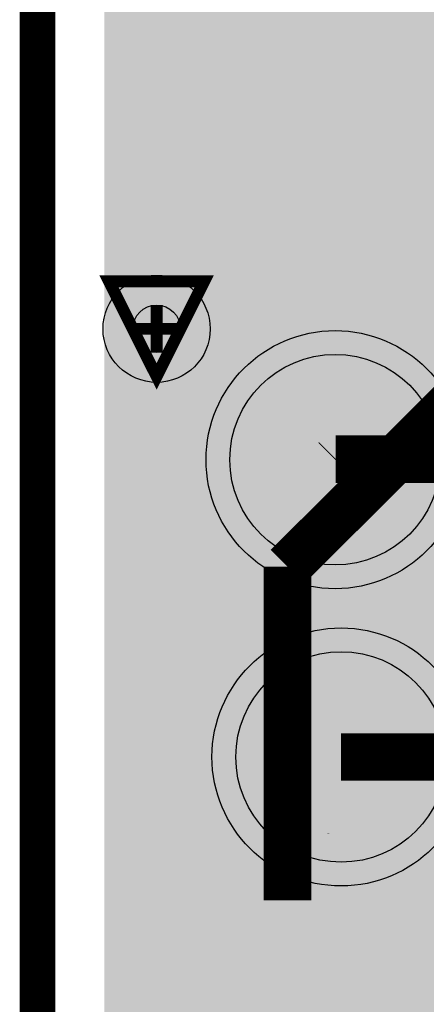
# Model space of a CAD drawing. Extents: x -0.05 to 0.95, y -0.15 to 2.1.
# Tile 123 of 188: x -0.053 to 0.0153, y 1.4684 to 1.634. Entities that reach past the tile are written whole.
import ezdxf

# ---------------------------------------------------------------- set-up
doc = ezdxf.new("R2010")
doc.units = 0
doc.layers.get('0').update_dxf_attribs({"linetype": 'CONTINUOUS'})
for name, color, linetype in [('LTE_IOT_23_CLICK_V101A_G1', 7, 'CONTINUOUS'), ('LTE_IOT_23_CLICK_V101A_G2', 6, 'CONTINUOUS'), ('LTE_IOT_23_CLICK_V101A_GBL', 1, 'CONTINUOUS'), ('LTE_IOT_23_CLICK_V101A_GBS', 5, 'CONTINUOUS'), ('LTE_IOT_23_CLICK_V101A_GD1', 10, 'CONTINUOUS'), ('LTE_IOT_23_CLICK_V101A_GG1', 14, 'CONTINUOUS'), ('LTE_IOT_23_CLICK_V101A_GKO', 9, 'CONTINUOUS'), ('LTE_IOT_23_CLICK_V101A_GTL', 12, 'CONTINUOUS'), ('LTE_IOT_23_CLICK_V101A_GTP', 13, 'CONTINUOUS'), ('LTE_IOT_23_CLICK_V101A_GTS', 8, 'CONTINUOUS'), ('LTE_IOT_23_CLICK_V101A_TXT', 15, 'CONTINUOUS')]:
    doc.layers.add(name, color=color, linetype=linetype)

# ---------------------------------------------------------------- blocks, each defined once
blk = doc.blocks.new('ROUND_6')
blk.add_circle((0, 0), 0.009)
blk = doc.blocks.new('ROUND_14')
blk.add_circle((0, 0), 0.0177)
blk = doc.blocks.new('ROUND_69')
blk.add_circle((0, 0), 0.0217)
blk = doc.blocks.new('CUSTOM_12')
for points in [[(-0.00935, 0.00977), (-0.00914, 0.01022), (0.00946, 0.00977), (0.00901, 0.01022)], [(-0.00914, 0.01022), (-0.00822, 0.01085), (0.00901, 0.01022), (0.00838, 0.01085)], [(-0.00822, 0.01085), (-0.00788, 0.01108), (0.00838, 0.01085), (0.00753, 0.01108)], [(-0.00788, 0.01108), (-0.00636, 0.0112), (0.00753, 0.01108), (0.0071, 0.0112)], [(0.00636, 0.0112), (0.00691, 0.01125), (0.0071, 0.0112), (0.00691, 0.01125)], [(-0.00985, 0.0083), (-0.0098, 0.00885), (0.00985, 0.0083), (0.0097, 0.00885)], [(-0.00985, 0.00825), (-0.00985, 0.0083), (0.00985, 0.00825), (0.00985, 0.0083)], [(-0.0098, 0.00885), (-0.00935, 0.00977), (0.0097, 0.00885), (0.00946, 0.00977)], [(-0.00985, -0.00825), (-0.00985, 0.00825), (0.00985, -0.00825), (0.00985, 0.00825)], [(-0.00985, -0.0083), (-0.00985, -0.00825), (0.00985, -0.0083), (0.00985, -0.00825)], [(-0.0097, -0.00885), (-0.00985, -0.0083), (0.0098, -0.00885), (0.00985, -0.0083)], [(-0.00946, -0.00977), (-0.0097, -0.00885), (0.00935, -0.00977), (0.0098, -0.00885)], [(-0.00901, -0.01022), (-0.00946, -0.00977), (0.00914, -0.01022), (0.00935, -0.00977)], [(-0.00838, -0.01085), (-0.00901, -0.01022), (0.00822, -0.01085), (0.00914, -0.01022)], [(-0.00753, -0.01108), (-0.00838, -0.01085), (0.00788, -0.01108), (0.00822, -0.01085)], [(-0.0071, -0.0112), (-0.00753, -0.01108), (0.00636, -0.0112), (0.00788, -0.01108)], [(-0.00691, -0.01125), (-0.0071, -0.0112), (-0.00691, -0.01125), (-0.00636, -0.0112)]]:
    blk.add_solid(points)
blk = doc.blocks.new('CUSTOM_67')
for points in [[(-0.01052, 0.01422), (-0.00841, 0.01508), (0.01054, 0.01422), (0.00839, 0.01508)], [(-0.00841, 0.01508), (-0.00819, 0.01509), (0.00839, 0.01508), (0.00836, 0.01509)], [(-0.00819, 0.01509), (-0.00607, 0.0152), (0.00836, 0.01509), (0.00607, 0.0152)], [(-0.01229, 0.01267), (-0.01059, 0.01419), (0.01231, 0.01267), (0.01057, 0.01419)], [(-0.01059, 0.01419), (-0.01052, 0.01422), (0.01057, 0.01419), (0.01054, 0.01422)], [(-0.01344, 0.01062), (-0.01234, 0.01263), (0.01345, 0.01062), (0.01233, 0.01263)], [(-0.01234, 0.01263), (-0.01229, 0.01267), (0.01233, 0.01263), (0.01231, 0.01267)], [(-0.01385, 0.0083), (-0.01347, 0.01057), (0.01385, 0.0083), (0.01346, 0.01057)], [(-0.01347, 0.01057), (-0.01344, 0.01062), (0.01346, 0.01057), (0.01345, 0.01062)], [(-0.01385, 0.00825), (-0.01385, 0.0083), (0.01385, 0.00825), (0.01385, 0.0083)], [(-0.01385, -0.00825), (-0.01385, 0.00825), (0.01385, -0.00825), (0.01385, 0.00825)], [(-0.01385, -0.0083), (-0.01385, -0.00825), (0.01385, -0.0083), (0.01385, -0.00825)], [(-0.01346, -0.01057), (-0.01385, -0.0083), (0.01347, -0.01057), (0.01385, -0.0083)], [(-0.01345, -0.01062), (-0.01346, -0.01057), (0.01344, -0.01062), (0.01347, -0.01057)], [(-0.01233, -0.01263), (-0.01345, -0.01062), (0.01234, -0.01263), (0.01344, -0.01062)], [(-0.01231, -0.01267), (-0.01233, -0.01263), (0.01229, -0.01267), (0.01234, -0.01263)], [(-0.01057, -0.01419), (-0.01231, -0.01267), (0.01059, -0.01419), (0.01229, -0.01267)], [(-0.01054, -0.01422), (-0.01057, -0.01419), (0.01052, -0.01422), (0.01059, -0.01419)], [(-0.00839, -0.01508), (-0.01054, -0.01422), (0.00841, -0.01508), (0.01052, -0.01422)], [(-0.00836, -0.01509), (-0.00839, -0.01508), (0.00819, -0.01509), (0.00841, -0.01508)], [(-0.00607, -0.0152), (-0.00836, -0.01509), (0.00607, -0.0152), (0.00819, -0.01509)]]:
    blk.add_solid(points)
blk = doc.blocks.new('ROUND_3')
blk.add_circle((0, 0), 0.004)

msp = doc.modelspace()

# ---------------------------------------------------------------- linework, layer by layer
at = {"layer": 'LTE_IOT_23_CLICK_V101A_G1'}
for points in [[(-0.0388, 1.5763), (-0.0388, 1.8663), (0.9388, 1.5763), (0.9388, 1.8663)], [(-0.0388, 1.575), (-0.0388, 1.5763), (0.1494, 1.575), (0.156, 1.5763)], [(-0.0388, 1.5713), (-0.0388, 1.575), (0.1437, 1.5713), (0.1494, 1.575)], [(-0.0388, 1.5656), (-0.0388, 1.5713), (0.14, 1.5656), (0.1437, 1.5713)], [(-0.0388, 1.559), (-0.0388, 1.5656), (0.1387, 1.559), (0.14, 1.5656)], [(-0.0388, 1.5524), (-0.0388, 1.559), (0.14, 1.5524), (0.1387, 1.559)], [(-0.0388, 1.5467), (-0.0388, 1.5524), (0.1437, 1.5467), (0.14, 1.5524)], [(-0.0388, 1.543), (-0.0388, 1.5467), (0.1494, 1.543), (0.1437, 1.5467)], [(-0.0388, 1.5417), (-0.0388, 1.543), (0.156, 1.5417), (0.1494, 1.543)], [(-0.0388, 1.5412), (-0.0388, 1.5417), (0.2135, 1.5412), (0.21384, 1.5417)], [(-0.0388, 1.5345), (-0.0388, 1.5412), (0.2122, 1.5345), (0.2135, 1.5412)], [(-0.0388, 1.5279), (-0.0388, 1.5345), (0.2135, 1.5279), (0.2122, 1.5345)], [(-0.0388, 1.5223), (-0.0388, 1.5279), (0.2173, 1.5223), (0.2135, 1.5279)], [(-0.0388, 1.5185), (-0.0388, 1.5223), (0.2229, 1.5185), (0.2173, 1.5223)], [(-0.0388, 1.5172), (-0.0388, 1.5185), (0.2295, 1.5172), (0.2229, 1.5185)], [(-0.0388, 1.5145), (-0.0388, 1.5172), (0.4852, 1.5145), (0.48698, 1.5172)], [(-0.0388, 1.5078), (-0.0388, 1.5145), (0.4838, 1.5078), (0.4852, 1.5145)], [(-0.0388, 1.5012), (-0.0388, 1.5078), (0.4852, 1.5012), (0.4838, 1.5078)], [(-0.0388, 1.4956), (-0.0388, 1.5012), (0.4889, 1.4956), (0.4852, 1.5012)], [(-0.0388, 1.4918), (-0.0388, 1.4956), (0.4945, 1.4918), (0.4889, 1.4956)], [(-0.0388, 1.4905), (-0.0388, 1.4918), (0.5012, 1.4905), (0.4945, 1.4918)], [(-0.0388, 1.4895), (-0.0388, 1.4905), (0.5948, 1.4895), (0.59461, 1.4905)], [(-0.0388, 1.4839), (-0.0388, 1.4895), (0.5986, 1.4839), (0.5948, 1.4895)], [(-0.0388, 1.4823), (-0.0388, 1.4839), (0.601, 1.4823), (0.5986, 1.4839)], [(-0.0388, 1.4772), (-0.0388, 1.4823), (0.6036, 1.4772), (0.601, 1.4823)], [(-0.0388, 1.4706), (-0.0388, 1.4772), (0.6022, 1.4706), (0.6036, 1.4772)], [(-0.0388, 1.4639), (-0.0388, 1.4706), (0.6036, 1.4639), (0.6022, 1.4706)]]:
    msp.add_solid(points, dxfattribs=at)
at = {"layer": 'LTE_IOT_23_CLICK_V101A_G2'}
for points in [[(-0.0388, 1.6082), (-0.0388, 1.8663), (0.9388, 1.6082), (0.9388, 1.8663)], [(-0.0388, 1.6073), (-0.0388, 1.6082), (0.4641, 1.6073), (0.4688, 1.6082)], [(-0.0388, 1.6047), (-0.0388, 1.6073), (0.4601, 1.6047), (0.4641, 1.6073)], [(-0.0388, 1.5763), (-0.0388, 1.6047), (0.43178, 1.5763), (0.4601, 1.6047)], [(-0.0388, 1.575), (-0.0388, 1.5763), (0.1494, 1.575), (0.156, 1.5763)], [(-0.0388, 1.5713), (-0.0388, 1.575), (0.1437, 1.5713), (0.1494, 1.575)], [(-0.0388, 1.5656), (-0.0388, 1.5713), (0.14, 1.5656), (0.1437, 1.5713)], [(-0.0388, 1.559), (-0.0388, 1.5656), (0.1387, 1.559), (0.14, 1.5656)], [(-0.0388, 1.5524), (-0.0388, 1.559), (0.14, 1.5524), (0.1387, 1.559)], [(-0.0388, 1.5467), (-0.0388, 1.5524), (0.1437, 1.5467), (0.14, 1.5524)], [(-0.0388, 1.543), (-0.0388, 1.5467), (0.1494, 1.543), (0.1437, 1.5467)], [(-0.0388, 1.5417), (-0.0388, 1.543), (0.156, 1.5417), (0.1494, 1.543)], [(-0.0388, 1.5412), (-0.0388, 1.5417), (0.2135, 1.5412), (0.21384, 1.5417)], [(-0.0388, 1.5345), (-0.0388, 1.5412), (0.2122, 1.5345), (0.2135, 1.5412)], [(-0.0388, 1.5279), (-0.0388, 1.5345), (0.2135, 1.5279), (0.2122, 1.5345)], [(-0.0388, 1.5223), (-0.0388, 1.5279), (0.2173, 1.5223), (0.2135, 1.5279)], [(-0.0388, 1.5185), (-0.0388, 1.5223), (0.2229, 1.5185), (0.2173, 1.5223)], [(-0.0388, 1.5172), (-0.0388, 1.5185), (0.2295, 1.5172), (0.2229, 1.5185)], [(-0.0388, 1.456), (-0.0388, 1.5172), (0.2243, 1.456), (0.2855, 1.5172)]]:
    msp.add_solid(points, dxfattribs=at)
at = {"layer": 'LTE_IOT_23_CLICK_V101A_GBL', "const_width": 0.008}
for points in [[(0, 1.56), (0.0001, 1.5601)], [(0.0001, 1.5601), (0.156, 1.5601)], [(0.001, 1.51), (0.075, 1.51)]]:
    msp.add_lwpolyline(points, dxfattribs=at)
at = {"layer": 'LTE_IOT_23_CLICK_V101A_GBL'}
for points in [[(-0.0388, 1.5859), (-0.0388, 1.8663), (0.9388, 1.5859), (0.9388, 1.8663)], [(-0.0388, 1.5851), (-0.0388, 1.5859), (-0.0067, 1.5851), (0, 1.5859)], [(-0.0388, 1.5825), (-0.0388, 1.5851), (-0.013, 1.5825), (-0.0067, 1.5851)], [(0.0067, 1.5851), (0, 1.5859), (0.9388, 1.5851), (0.9388, 1.5859)], [(0.013, 1.5825), (0.0067, 1.5851), (0.9388, 1.5825), (0.9388, 1.5851)], [(-0.0388, 1.5783), (-0.0388, 1.5825), (-0.0183, 1.5783), (-0.013, 1.5825)], [(0.0183, 1.5783), (0.013, 1.5825), (0.9388, 1.5783), (0.9388, 1.5825)], [(-0.0388, 1.573), (-0.0388, 1.5783), (-0.0225, 1.573), (-0.0183, 1.5783)], [(-0.0388, 1.5667), (-0.0388, 1.573), (-0.0251, 1.5667), (-0.0225, 1.573)], [(-0.0388, 1.56), (-0.0388, 1.5667), (-0.0259, 1.56), (-0.0251, 1.5667)], [(-0.0388, 1.5533), (-0.0388, 1.56), (-0.0251, 1.5533), (-0.0259, 1.56)], [(-0.0388, 1.547), (-0.0388, 1.5533), (-0.0225, 1.547), (-0.0251, 1.5533)], [(-0.0388, 1.5417), (-0.0388, 1.547), (-0.0183, 1.5417), (-0.0225, 1.547)], [(-0.0388, 1.5375), (-0.0388, 1.5417), (-0.013, 1.5375), (-0.0183, 1.5417)], [(0.0136, 1.538), (0.01767, 1.5412), (0.21288, 1.538), (0.2135, 1.5412)], [(-0.0388, 1.5347), (-0.0388, 1.5375), (-0.0124, 1.5347), (-0.0129, 1.5375)], [(-0.0388, 1.5375), (-0.0388, 1.5375), (-0.0129, 1.5375), (-0.013, 1.5375)], [(0.0134, 1.5353), (0.0136, 1.538), (0.21236, 1.5353), (0.21288, 1.538)], [(0.01354, 1.5345), (0.0134, 1.5353), (0.2122, 1.5345), (0.21236, 1.5353)], [(-0.0388, 1.532), (-0.0388, 1.5347), (-0.0126, 1.532), (-0.0124, 1.5347)], [(0.0139, 1.5325), (0.01354, 1.5345), (0.21259, 1.5325), (0.2122, 1.5345)], [(-0.0388, 1.5283), (-0.0388, 1.532), (-0.0173, 1.5283), (-0.0126, 1.532)], [(0.0193, 1.5283), (0.014, 1.5325), (0.21342, 1.5283), (0.21259, 1.5325)], [(-0.0388, 1.523), (-0.0388, 1.5283), (-0.0215, 1.523), (-0.0173, 1.5283)], [(-0.0388, 1.5167), (-0.0388, 1.523), (-0.0241, 1.5167), (-0.0215, 1.523)], [(-0.0388, 1.51), (-0.0388, 1.5167), (-0.0249, 1.51), (-0.0241, 1.5167)], [(-0.0388, 1.5033), (-0.0388, 1.51), (-0.0241, 1.5033), (-0.0249, 1.51)], [(-0.0388, 1.497), (-0.0388, 1.5033), (-0.0215, 1.497), (-0.0241, 1.5033)], [(-0.0388, 1.4917), (-0.0388, 1.497), (-0.0173, 1.4917), (-0.0215, 1.497)], [(-0.0388, 1.4875), (-0.0388, 1.4917), (-0.012, 1.4875), (-0.0173, 1.4917)], [(0.014, 1.4875), (0.0193, 1.4917), (0.08014, 1.4875), (0.07596, 1.4917)], [(-0.0388, 1.4849), (-0.0388, 1.4875), (-0.0057, 1.4849), (-0.012, 1.4875)], [(0.0077, 1.4849), (0.014, 1.4875), (0.08272, 1.4849), (0.08014, 1.4875)], [(-0.0388, 1.4841), (-0.0388, 1.4849), (0.001, 1.4841), (-0.0057, 1.4849)], [(-0.0388, 1.4813), (-0.0388, 1.4841), (0.0863, 1.4813), (0.08352, 1.4841)], [(0.001, 1.4841), (0.0077, 1.4849), (0.08352, 1.4841), (0.08272, 1.4849)], [(-0.0388, 1.4787), (-0.0388, 1.4813), (0.0903, 1.4787), (0.0863, 1.4813)], [(-0.0388, 1.4778), (-0.0388, 1.4787), (0.095, 1.4778), (0.0903, 1.4787)], [(-0.0388, 1.4772), (-0.0388, 1.4778), (0.6036, 1.4772), (0.60329, 1.4778)], [(-0.0388, 1.4706), (-0.0388, 1.4772), (0.6022, 1.4706), (0.6036, 1.4772)], [(-0.0388, 1.4639), (-0.0388, 1.4706), (0.6036, 1.4639), (0.6022, 1.4706)]]:
    msp.add_solid(points, dxfattribs=at)
at = {"layer": 'LTE_IOT_23_CLICK_V101A_GD1', "const_width": 0.002}
msp.add_lwpolyline([(-0.03, 1.574), (-0.038, 1.59), (-0.022, 1.59), (-0.03, 1.574)], dxfattribs=at)
at = {"layer": 'LTE_IOT_23_CLICK_V101A_GG1', "const_width": 0.002}
for points in [[(-0.03, 1.578), (-0.03, 1.586)], [(-0.034, 1.582), (-0.026, 1.582)]]:
    msp.add_lwpolyline(points, dxfattribs=at)
at = {"layer": 'LTE_IOT_23_CLICK_V101A_GKO', "const_width": 0.006}
msp.add_lwpolyline([(-0.05, -0.15), (-0.05, 2.01)], dxfattribs=at)
at = {"layer": 'LTE_IOT_23_CLICK_V101A_GTL', "const_width": 0.008}
for points in [[(-0.008, 1.542), (0.0357, 1.5857)], [(-0.008, 1.4859), (-0.008, 1.542)]]:
    msp.add_lwpolyline(points, dxfattribs=at)
at = {"layer": 'LTE_IOT_23_CLICK_V101A_GTL'}
for points in [[(-0.0388, 1.6195), (-0.0388, 1.6345), (0.3017, 1.6195), (0.2938, 1.6345)], [(-0.0388, 1.6189), (-0.0388, 1.6195), (0.3024, 1.6189), (0.3017, 1.6195)], [(-0.0388, 1.6173), (-0.0388, 1.6189), (0.3035, 1.6173), (0.3024, 1.6189)], [(-0.0388, 1.6156), (-0.0388, 1.6173), (0.3042, 1.6156), (0.3035, 1.6173)], [(-0.0388, 1.6137), (-0.0388, 1.6156), (0.3045, 1.6137), (0.3042, 1.6156)], [(-0.0388, 1.6106), (-0.0388, 1.6137), (0.3045, 1.6106), (0.3045, 1.6137)], [(-0.0388, 1.6034), (-0.0388, 1.6106), (0.3067, 1.6034), (0.3045, 1.6106)], [(-0.0388, 1.5998), (-0.0388, 1.6034), (0.30705, 1.5998), (0.3067, 1.6034)], [(-0.0388, 1.5992), (-0.0388, 1.5998), (0.2402, 1.5992), (0.2433, 1.5998)], [(-0.0388, 1.598), (-0.0388, 1.5992), (0.2385, 1.598), (0.2402, 1.5992)], [(-0.0388, 1.597), (-0.0388, 1.598), (0.031, 1.597), (0.0357, 1.598)], [(-0.0388, 1.5944), (-0.0388, 1.597), (0.0271, 1.5944), (0.031, 1.597)], [(-0.0388, 1.5507), (-0.0388, 1.5944), (-0.0167, 1.5507), (0.0271, 1.5944)], [(0.014, 1.5467), (0.0197, 1.5524), (0.1437, 1.5467), (0.14, 1.5524)], [(-0.0388, 1.5467), (-0.0388, 1.5507), (-0.0193, 1.5467), (-0.0167, 1.5507)], [(-0.0388, 1.542), (-0.0388, 1.5467), (-0.0202, 1.542), (-0.0193, 1.5467)], [(0.0103, 1.543), (0.014, 1.5467), (0.1494, 1.543), (0.1437, 1.5467)], [(-0.0388, 1.5038), (-0.0388, 1.542), (-0.0202, 1.5038), (-0.0202, 1.542)], [(0.0042, 1.5369), (0.0096, 1.5423), (0.1553, 1.5369), (0.1529, 1.5423)], [(0.0096, 1.5423), (0.0103, 1.543), (0.1529, 1.5423), (0.1494, 1.543)], [(0.0042, 1.5368), (0.0042, 1.5369), (0.1552, 1.5368), (0.1553, 1.5369)], [(0.0042, 1.5295), (0.0042, 1.5368), (0.1538, 1.5295), (0.1552, 1.5368)], [(0.0042, 1.5292), (0.0042, 1.5295), (0.1538, 1.5292), (0.1538, 1.5295)], [(0.0042, 1.5279), (0.0042, 1.5292), (0.2135, 1.5279), (0.21324, 1.5292)], [(0.0042, 1.5223), (0.0042, 1.5279), (0.2173, 1.5223), (0.2135, 1.5279)], [(0.0042, 1.5185), (0.0042, 1.5223), (0.2229, 1.5185), (0.2173, 1.5223)], [(0.0042, 1.5172), (0.0042, 1.5185), (0.2295, 1.5172), (0.2229, 1.5185)], [(0.0042, 1.5165), (0.0042, 1.5172), (0.2322, 1.5165), (0.23096, 1.5172)], [(0.0042, 1.5132), (0.0042, 1.5165), (0.2351, 1.5132), (0.2322, 1.5165)], [(0.0042, 1.5129), (0.0042, 1.5132), (0.1538, 1.5129), (0.1538, 1.5132)], [(0.0042, 1.5132), (0.0042, 1.5132), (0.1706, 1.5132), (0.172, 1.5132)], [(0.0042, 1.5055), (0.0042, 1.5129), (0.1553, 1.5055), (0.1538, 1.5129)], [(0.0042, 1.5038), (0.0042, 1.5055), (0.15642, 1.5038), (0.1553, 1.5055)], [(-0.0388, 1.5021), (-0.0388, 1.5038), (-0.0228, 1.5021), (-0.0202, 1.5038)], [(-0.012, 1.5035), (-0.012, 1.5051), (-0.004, 1.5035), (-0.004, 1.5051)], [(-0.012, 1.5051), (-0.012, 1.5051), (-0.004, 1.5051), (-0.012, 1.5051)], [(0.0068, 1.5021), (0.0042, 1.5038), (0.15755, 1.5021), (0.15642, 1.5038)], [(-0.0388, 1.4984), (-0.0388, 1.5021), (-0.0252, 1.4984), (-0.0228, 1.5021)], [(-0.0124, 1.5008), (-0.0122, 1.5021), (-0.0036, 1.5008), (-0.0038, 1.5021)], [(-0.0122, 1.5021), (-0.012, 1.5035), (-0.0038, 1.5021), (-0.004, 1.5035)], [(0.00862, 1.4993), (0.0068, 1.5021), (0.1594, 1.4993), (0.15755, 1.5021)], [(-0.0126, 1.4997), (-0.0124, 1.5008), (-0.0034, 1.4997), (-0.0036, 1.5008)], [(-0.0134, 1.4981), (-0.013, 1.4988), (-0.0026, 1.4981), (-0.003, 1.4988)], [(-0.013, 1.4988), (-0.0126, 1.4997), (-0.003, 1.4988), (-0.0034, 1.4997)], [(0.0092, 1.4984), (0.00862, 1.4993), (0.16075, 1.4984), (0.1594, 1.4993)], [(-0.0388, 1.4942), (-0.0388, 1.4984), (-0.0261, 1.4942), (-0.0252, 1.4984)], [(-0.0152, 1.4968), (-0.0145, 1.4971), (-0.0008, 1.4968), (-0.0015, 1.4971)], [(-0.0145, 1.4971), (-0.0139, 1.4975), (-0.0015, 1.4971), (-0.0021, 1.4975)], [(-0.0139, 1.4975), (-0.0134, 1.4981), (-0.0021, 1.4975), (-0.0026, 1.4981)], [(0.00991, 1.4951), (0.0092, 1.4984), (0.1657, 1.4951), (0.16075, 1.4984)], [(-0.01591, 1.49671), (-0.0152, 1.4968), (-0.00024, 1.49671), (-0.0008, 1.4968)], [(-0.00151, 1.4967), (-0.01591, 1.49671), (-0.00018, 1.4967), (-0.00023, 1.49671)], [(-0.01591, 1.49671), (-0.01591, 1.49671), (-0.00023, 1.49671), (-0.00024, 1.49671)], [(-0.0388, 1.4776), (-0.0388, 1.4942), (-0.0261, 1.4776), (-0.0261, 1.4942)], [(0.0101, 1.4942), (0.00991, 1.4951), (0.17006, 1.4942), (0.1657, 1.4951)], [(0.0101, 1.4938), (0.0101, 1.4942), (0.172, 1.4938), (0.17006, 1.4942)], [(0.0101, 1.4924), (0.0101, 1.4938), (0.2358, 1.4924), (0.23672, 1.4938)], [(0.0101, 1.4893), (0.0101, 1.4924), (0.2351, 1.4893), (0.2358, 1.4924)], [(0.0101, 1.4776), (0.0101, 1.4893), (0.2351, 1.4776), (0.2351, 1.4893)], [(-0.0388, 1.4734), (-0.0388, 1.4776), (-0.0252, 1.4734), (-0.0261, 1.4776)], [(0.00939, 1.4743), (0.01008, 1.4775), (0.2358, 1.4743), (0.2351, 1.4775)], [(0.01008, 1.4775), (0.0101, 1.4776), (0.2351, 1.4775), (0.2351, 1.4776)], [(0.0092, 1.4734), (0.00939, 1.4743), (0.23612, 1.4734), (0.2358, 1.4743)], [(-0.0388, 1.4697), (-0.0388, 1.4734), (-0.0228, 1.4697), (-0.0252, 1.4734)], [(0.00738, 1.4706), (0.0092, 1.4734), (0.2371, 1.4706), (0.23612, 1.4734)], [(0.0068, 1.4697), (0.00738, 1.4706), (0.23679, 1.4697), (0.2371, 1.4706)], [(-0.0388, 1.4643), (-0.0388, 1.4697), (-0.0228, 1.4643), (-0.0228, 1.4697)], [(0.0068, 1.4671), (0.0068, 1.4697), (0.2359, 1.4671), (0.23679, 1.4697)]]:
    msp.add_solid(points, dxfattribs=at)

# ---------------------------------------------------------------- block references
at = {"layer": 'LTE_IOT_23_CLICK_V101A_G1'}
msp.add_blockref('ROUND_6', (-0.03, 1.582), dxfattribs=at)
at = {"layer": 'LTE_IOT_23_CLICK_V101A_G2'}
msp.add_blockref('ROUND_6', (-0.03, 1.582), dxfattribs=at)
at = {"layer": 'LTE_IOT_23_CLICK_V101A_GBL'}
for name, p in [('ROUND_6', (-0.03, 1.582)), ('ROUND_14', (0, 1.56)), ('ROUND_14', (0.001, 1.51))]:
    msp.add_blockref(name, p, dxfattribs=at)
at = {"layer": 'LTE_IOT_23_CLICK_V101A_GBS'}
for p in [(0, 1.56), (0.001, 1.51)]:
    msp.add_blockref('ROUND_69', p, dxfattribs=at)
at = {"layer": 'LTE_IOT_23_CLICK_V101A_GTL'}
for name, p in [('ROUND_6', (-0.03, 1.582)), ('CUSTOM_12', (-0.008, 1.4859))]:
    msp.add_blockref(name, p, dxfattribs=at)
at = {"layer": 'LTE_IOT_23_CLICK_V101A_GTP'}
msp.add_blockref('CUSTOM_12', (-0.008, 1.4859), dxfattribs=at)
at = {"layer": 'LTE_IOT_23_CLICK_V101A_GTS'}
msp.add_blockref('CUSTOM_67', (-0.008, 1.4859), dxfattribs=at)
at = {"layer": 'LTE_IOT_23_CLICK_V101A_TXT'}
msp.add_blockref('ROUND_3', (-0.03, 1.582), dxfattribs=at)

doc.saveas('drawing.dxf')
